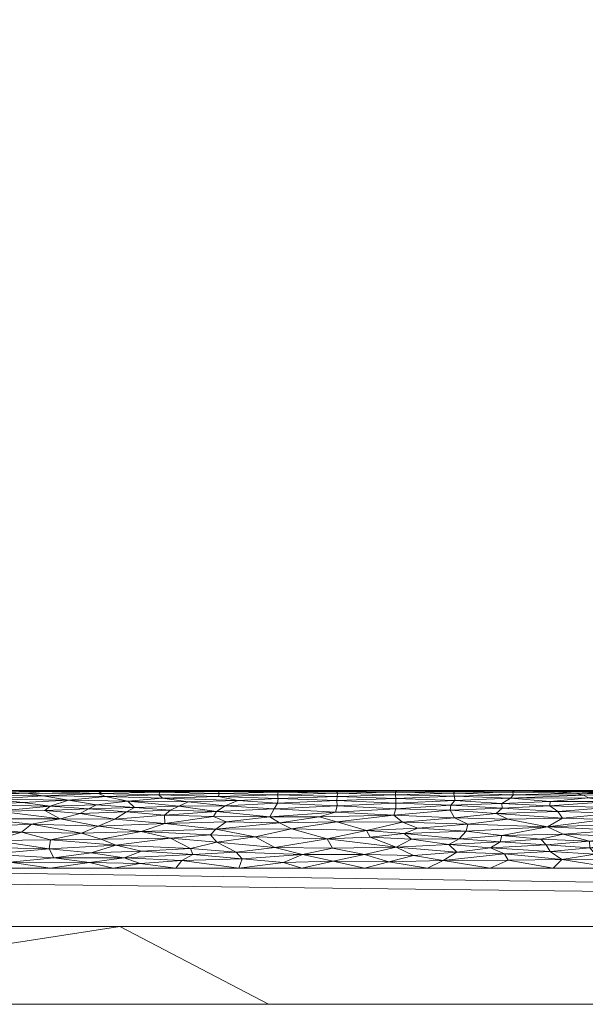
# Model space of a CAD drawing. Header units: millimetres. Extents: x -300 to 300, y 0 to 450.
# Tile 167 of 256: x 190 to 204, y 0 to 25. Entities that reach past the tile are written whole.
import ezdxf

# ---------------------------------------------------------------- set-up
doc = ezdxf.new("R2010")
doc.units = ezdxf.units.MM
doc.layers.add('A-GENM', color=13, linetype='Continuous')

# ---------------------------------------------------------------- blocks, each defined once
blk = doc.blocks.new('MODEL_CCAS0420-1080410R0 - MODEL_CCAS0420-1080410R0-453240-Preview')
at = {"layer": 'A-GENM', "lineweight": 9}
mesh = blk.add_polyface(dxfattribs=at)
corners = [(-296.159, -20, -110), (-295.657, -15.55, -110), (-294.177, -11.323, -110), (-291.793, -7.531, -110), (-288.625, -4.364, -110), (-284.831, -1.981, -110), (-280.602, -0.502, -110), (-276.147, 0, -110), (276.147, 0, -110), (280.596, -0.501, -110), (284.825, -1.978, -110), (288.619, -4.359, -110), (291.788, -7.525, -110), (294.174, -11.316, -110), (295.656, -15.545, -110), (296.159, -20, -110), (296.159, -426.171, -110), (295.658, -430.617, -110), (294.182, -434.842, -110), (291.802, -438.632, -110), (288.638, -441.797, -110), (284.848, -444.179, -110), (280.622, -445.657, -110), (276.171, -446.159, -110), (-276.171, -446.159, -110), (-280.617, -445.658, -110), (-284.842, -444.182, -110), (-288.632, -441.802, -110), (-291.797, -438.638, -110), (-294.179, -434.848, -110), (-295.657, -430.622, -110), (-296.159, -426.171, -110)]
mesh.append_faces([[corners[k] for k in face] for face in [(15, 12, 13, 14)]], dxfattribs={"vtx0": -1})
mesh.append_faces([[corners[k] for k in face] for face in [(16, 8, 15)]], dxfattribs={"vtx0": -1, "vtx1": -1})
mesh.append_faces([[corners[k] for k in face] for face in [(24, 31, 7, 8)]], dxfattribs={"vtx0": -1, "vtx1": -1, "vtx3": -1})
mesh.append_faces([[corners[k] for k in face] for face in [(31, 24, 25, 30), (18, 21, 22, 17), (17, 22, 23, 16)]], dxfattribs={"vtx0": -1, "vtx2": -1})
mesh.append_faces([[corners[k] for k in face] for face in [(0, 3, 4, 5), (0, 5, 6, 7)]], dxfattribs={"vtx0": -1, "vtx3": -1})
mesh.append_faces([[corners[k] for k in face] for face in [(28, 29, 27)]], dxfattribs={"vtx1": -1})
mesh.append_faces([[corners[k] for k in face] for face in [(25, 26, 30), (11, 12, 15, 10), (9, 10, 15, 8), (31, 0, 7)]], dxfattribs={"vtx1": -1, "vtx2": -1})
mesh.append_faces([[corners[k] for k in face] for face in [(23, 24, 8, 16)]], dxfattribs={"vtx1": -1, "vtx2": -1, "vtx3": -1})
mesh.append_faces([[corners[k] for k in face] for face in [(26, 27, 29, 30)]], dxfattribs={"vtx1": -1, "vtx3": -1})
mesh.append_faces([[corners[k] for k in face] for face in [(19, 20, 21, 18)]], dxfattribs={"vtx2": -1})
mesh.append_faces([[corners[k] for k in face] for face in [(0, 1, 2, 3)]], dxfattribs={"vtx3": -1})
mesh = blk.add_polyface(dxfattribs=at)
corners = [(279.918, 0, -2), (278.032, 0, -56), (276.147, 0, -110), (-276.147, 0, -110), (-278.032, 0, -56), (-279.918, 0, -2), (0, 0, -2)]
mesh.append_faces([[corners[k] for k in face] for face in [(6, 3, 4, 5)]], dxfattribs={"vtx0": -1})
mesh.append_faces([[corners[k] for k in face] for face in [(3, 6, 2)]], dxfattribs={"vtx0": -1, "vtx1": -1})
mesh.append_faces([[corners[k] for k in face] for face in [(1, 2, 6, 0)]], dxfattribs={"vtx1": -1})
mesh = blk.add_polyface(dxfattribs=at)
corners = [(279.918, 0, -2), (0, 0, -2), (-279.918, 0, -2), (-279.918, -0.586, -0.586), (-279.918, -2), (0, -2), (279.918, -2), (279.918, -0.586, -0.586), (-146.072, 0, -2), (-139.959, -2), (-209.938, -2), (-246.456, -2), (-73.036, 0, -2), (-212.995, 0, -2), (-69.979, -2), (-246.456, 0, -2), (146.072, -2), (139.959, 0, -2), (209.938, 0, -2), (246.456, 0, -2), (73.036, -2), (212.995, -2), (69.979, 0, -2), (246.456, -2), (-36.518, 0, -2), (-34.99, -2), (-52.485, -2), (34.99, 0, -2), (36.518, -2), (18.259, -2), (-263.187, -2), (-109.554, 0, -2), (-104.969, -2), (-122.464, -2), (263.187, 0, -2), (104.969, 0, -2), (109.554, -2), (91.295, -2), (-174.949, -2), (-179.533, 0, -2), (-162.803, 0, -2), (179.533, -2), (174.949, 0, -2), (192.444, 0, -2), (-157.454, -2), (-127.813, 0, -2), (-18.259, 0, -2), (-17.495, -2), (-229.726, 0, -2), (-228.197, -2), (229.726, -2), (228.197, 0, -2), (54.777, -2), (52.485, 0, -2), (-87.474, -2), (-91.295, 0, -2), (127.813, -2), (122.464, 0, -2), (-196.264, 0, -2), (-192.444, -2), (157.454, 0, -2), (162.803, -2), (-54.777, 0, -2), (17.495, 0, -2), (-263.187, 0, -2), (263.187, -2), (87.474, 0, -2), (196.264, -2)]
mesh.append_faces([[corners[k] for k in face] for face in [(44, 40, 38), (45, 33, 31), (46, 47, 1), (50, 51, 21), (52, 53, 28), (54, 55, 32), (56, 57, 36), (58, 59, 39), (60, 61, 42)]], dxfattribs={"vtx0": -1, "vtx1": -1})
mesh.append_faces([[corners[k] for k in face] for face in [(34, 65, 7), (30, 64, 3)]], dxfattribs={"vtx0": -1, "vtx1": -1, "vtx2": -1})
mesh.append_faces([[corners[k] for k in face] for face in [(5, 63, 1, 47), (42, 61, 41, 43), (19, 23, 65, 34), (32, 55, 31, 33), (28, 53, 27, 29), (39, 59, 38, 40), (36, 57, 35, 37), (21, 51, 18, 67), (63, 5, 29, 27), (67, 18, 43, 41), (37, 35, 66)]], dxfattribs={"vtx0": -1, "vtx2": -1})
mesh.append_faces([[corners[k] for k in face] for face in [(2, 3, 64)]], dxfattribs={"vtx1": -1})
mesh.append_faces([[corners[k] for k in face] for face in [(25, 47, 46, 24), (9, 33, 45, 8), (8, 40, 44, 9), (49, 10, 13, 48), (11, 49, 48, 15), (19, 51, 50, 23), (20, 37, 66, 22), (26, 25, 24, 62), (14, 26, 62, 12), (22, 53, 52, 20), (30, 11, 15, 64), (12, 55, 54, 14), (17, 57, 56, 16), (10, 59, 58, 13), (16, 61, 60, 17)]], dxfattribs={"vtx1": -1, "vtx3": -1})
mesh.append_faces([[corners[k] for k in face] for face in [(3, 4, 30), (65, 6, 7), (7, 0, 34)]], dxfattribs={"vtx2": -1})
mesh = blk.add_polyface(dxfattribs=at)
corners = [(-279.918, -2), (-292.651, -7.27), (-297.929, -20), (-297.929, -224.97), (-297.929, -429.94), (-292.661, -442.661), (-279.94, -447.929), (0, -447.929), (279.94, -447.929), (292.661, -442.661), (297.929, -429.94), (297.929, -224.97), (297.929, -20), (292.651, -7.27), (279.918, -2), (0, -2), (0, -3.5), (13.257, -3.5), (26.515, -3.5), (39.772, -3.5), (53.029, -3.5), (66.287, -3.5), (79.544, -3.5), (92.801, -3.5), (106.059, -3.5), (119.316, -3.5), (132.573, -3.5), (145.831, -3.5), (159.088, -3.5), (172.345, -3.5), (185.603, -3.5), (198.86, -3.5), (212.117, -3.5), (225.375, -3.5), (238.632, -3.5), (251.889, -3.5), (265.147, -3.5), (278.404, -3.5), (291.028, -7.487), (296.497, -19.511), (296.5, -32.769), (296.5, -46.026), (296.5, -59.283), (296.5, -72.541), (296.5, -85.798), (296.5, -99.055), (296.5, -112.313), (296.5, -125.57), (296.5, -138.827), (296.5, -152.085), (296.5, -165.342), (296.5, -178.599), (296.5, -191.857), (296.5, -205.114), (296.5, -218.371), (296.5, -231.629), (296.5, -244.886), (296.5, -258.143), (296.499, -271.401), (296.499, -284.658), (296.499, -297.915), (296.499, -311.173), (296.499, -324.43), (296.499, -337.687), (296.5, -350.945), (296.5, -364.202), (296.5, -377.459), (296.5, -390.717), (296.5, -403.974), (296.5, -417.231), (296.497, -430.489), (291.028, -442.513), (278.404, -446.5), (265.147, -446.5), (251.889, -446.5), (238.632, -446.5), (225.375, -446.5), (212.117, -446.5), (198.86, -446.5), (185.603, -446.5), (172.345, -446.5), (159.088, -446.5), (145.831, -446.5), (132.573, -446.5), (119.316, -446.5), (106.059, -446.5), (92.801, -446.5), (79.544, -446.5), (66.287, -446.5), (53.029, -446.5), (39.772, -446.5), (26.515, -446.5), (13.257, -446.5), (0, -446.5), (-12.926, -446.5), (-25.852, -446.5), (-38.777, -446.5), (-51.703, -446.5), (-64.629, -446.5), (-77.555, -446.5), (-90.48, -446.5), (-103.406, -446.5), (-116.332, -446.5), (-129.258, -446.5), (-142.183, -446.5), (-155.109, -446.5), (-168.035, -446.5), (-180.961, -446.5), (-193.887, -446.5), (-206.812, -446.5), (-219.738, -446.5), (-232.664, -446.5), (-245.59, -446.5), (-258.515, -446.5), (-271.441, -446.5), (-284.356, -445.968), (-294.544, -438.124), (-296.5, -425.35), (-296.5, -412.424), (-296.5, -399.498), (-296.5, -386.572), (-296.5, -373.646), (-296.5, -360.721), (-296.5, -347.795), (-296.499, -334.869), (-296.499, -321.943), (-296.499, -309.018), (-296.499, -296.092), (-296.499, -283.166), (-296.499, -270.24), (-296.5, -257.315), (-296.5, -244.389), (-296.5, -231.463), (-296.5, -218.537), (-296.5, -205.611), (-296.5, -192.686), (-296.5, -179.76), (-296.5, -166.834), (-296.5, -153.908), (-296.5, -140.983), (-296.5, -128.057), (-296.5, -115.131), (-296.5, -102.205), (-296.5, -89.28), (-296.5, -76.354), (-296.5, -63.428), (-296.5, -50.502), (-296.5, -37.576), (-296.5, -24.651), (-294.544, -11.876), (-284.356, -4.032), (-271.441, -3.5), (-258.515, -3.5), (-245.59, -3.5), (-232.664, -3.5), (-219.738, -3.5), (-206.812, -3.5), (-193.887, -3.5), (-180.961, -3.5), (-168.035, -3.5), (-155.109, -3.5), (-142.183, -3.5), (-129.258, -3.5), (-116.332, -3.5), (-103.406, -3.5), (-90.48, -3.5), (-77.555, -3.5), (-64.629, -3.5), (-51.703, -3.5), (-38.777, -3.5), (-25.852, -3.5), (-12.926, -3.5), (-294.538, -438.129), (-294.547, -438.108)]
mesh.append_faces([[corners[k] for k in face] for face in [(116, 172, 173)]])
mesh.append_faces([[corners[k] for k in face] for face in [(118, 4, 117), (6, 115, 5), (115, 6, 114), (7, 104, 6), (1, 150, 0), (151, 0, 150)]], dxfattribs={"vtx0": -1, "vtx1": -1})
mesh.append_faces([[corners[k] for k in face] for face in [(4, 124, 125), (7, 99, 100), (2, 148, 149), (149, 1, 2), (2, 141, 142), (0, 151, 152), (0, 160, 161, 15), (15, 165, 166), (15, 170, 171), (8, 81, 82, 7), (8, 72, 73), (11, 61, 62, 10), (12, 46, 47, 11), (38, 13, 14, 37), (13, 38, 39, 12)]], dxfattribs={"vtx0": -1, "vtx2": -1})
mesh.append_faces([[corners[k] for k in face] for face in [(4, 118, 119, 120), (4, 120, 121, 122), (3, 128, 129, 130), (3, 130, 131, 132), (3, 138, 139, 140), (0, 154, 155, 156), (0, 156, 157, 158), (15, 161, 162, 163), (15, 163, 164, 165), (8, 73, 74, 75), (7, 86, 87, 88), (7, 83, 84, 85), (10, 68, 69, 70), (11, 55, 56, 57), (14, 28, 29, 30), (14, 32, 33, 34), (15, 19, 20, 21), (12, 44, 45, 46), (11, 49, 50, 51), (11, 47, 48, 49), (12, 39, 40, 41)]], dxfattribs={"vtx0": -1, "vtx3": -1})
mesh.append_faces([[corners[k] for k in face] for face in [(123, 124, 4, 122), (127, 128, 3, 126), (113, 114, 6, 112), (111, 112, 6, 110), (109, 110, 6, 108), (107, 108, 6, 106), (96, 97, 7, 95), (105, 106, 6, 104), (103, 104, 7, 102), (101, 102, 7, 100), (98, 99, 7, 97), (94, 95, 7, 93), (135, 136, 3, 134), (137, 138, 3, 136), (133, 134, 3, 132), (145, 146, 2, 144), (147, 148, 2, 146), (143, 144, 2, 142), (149, 150, 1), (153, 154, 0, 152), (159, 160, 0, 158), (169, 170, 15, 168), (167, 168, 15, 166), (78, 79, 8, 77), (80, 81, 8, 79), (76, 77, 8, 75), (91, 92, 7, 90), (89, 90, 7, 88), (85, 86, 7), (82, 83, 7), (67, 68, 10, 66), (65, 66, 10, 64), (60, 61, 11, 59), (58, 59, 11, 57), (63, 64, 10, 62), (54, 55, 11, 53), (26, 27, 15, 25), (31, 32, 14, 30), (16, 17, 15, 171), (18, 19, 15, 17), (24, 25, 15, 23), (22, 23, 15, 21), (34, 35, 14), (52, 53, 11, 51), (36, 37, 14, 35), (42, 43, 12, 41), (43, 44, 12), (92, 93, 7)]], dxfattribs={"vtx1": -1, "vtx2": -1})
mesh.append_faces([[corners[k] for k in face] for face in [(3, 4, 125, 126), (2, 3, 140, 141), (71, 72, 8, 9), (70, 71, 9, 10), (27, 28, 14, 15)]], dxfattribs={"vtx1": -1, "vtx3": -1})
mesh.append_faces([[corners[k] for k in face] for face in [(4, 173, 117), (115, 172, 5)]], dxfattribs={"vtx2": -1})
mesh = blk.add_polyface(dxfattribs=at)
corners = [(-204.517, -4.193, -0.131), (-205.334, -4.317, -0.181), (-203.834, -4.376, -0.209), (-205.996, -5.45, -1.555), (-204.836, -5.462, -1.611), (-204.154, -5.431, -1.479), (-203.432, -4.565, -0.312), (-203.818, -4.783, -0.467), (-202.42, -4.756, -0.446), (-206.223, -5.287, -1.102), (-204.49, -5.312, -1.153), (-205.059, -5.217, -0.975), (-205.003, -5.058, -0.746), (-203.702, -4.959, -0.631), (-205.189, -4.913, -0.584), (-203.265, -4.248, -0.152), (-205.197, -3.717, -0.013), (-204.664, -3.863, -0.037), (-203.808, -3.724, -0.014), (-205.655, -5.382, -1.323), (-203.5, -5.215, -0.971), (-204.359, -5.38, -1.316), (-202.485, -5.301, -1.131), (-203.607, -5.468, -1.644), (-202.58, -5.489, -1.783), (-204.455, -5.486, -1.761), (-204.073, -5.5, -2), (-205.725, -3.975, -0.062), (-204.523, -4.025, -0.076), (-205.235, -4.474, -0.259), (-203.493, -5.104, -0.805), (-202.114, -4.902, -0.574), (-204.916, -4.748, -0.439), (-205.462, -4.635, -0.357), (-203.401, -4.1, -0.098), (-206.34, -5.489, -1.788), (-203.581, -3.5), (-205.197, -3.5), (-205.67, -4.177, -0.125), (-202.538, -5.451, -1.56), (-205.584, -5.5, -2), (-202.56, -5.388, -1.338), (-203.502, -3.929, -0.051), (-202.328, -3.868, -0.038), (-202.423, -3.709, -0.012)]
mesh.append_faces([[corners[k] for k in face] for face in [(0, 1, 2), (3, 4, 5), (6, 7, 8), (9, 10, 11), (12, 13, 14), (2, 15, 0), (16, 17, 18), (5, 19, 3), (10, 20, 11), (21, 10, 19), (10, 21, 22), (5, 4, 23), (24, 25, 26), (10, 22, 20), (17, 27, 28), (29, 6, 2), (13, 12, 30), (31, 7, 13), (7, 32, 14), (6, 29, 33), (7, 14, 13), (0, 34, 28), (11, 30, 12), (30, 11, 20), (4, 35, 25), (16, 18, 37), (33, 32, 6), (6, 32, 7), (2, 1, 29), (1, 0, 38), (28, 38, 0), (23, 4, 25), (24, 23, 25), (5, 23, 39), (19, 5, 21), (41, 21, 5), (28, 34, 42), (17, 28, 42), (42, 43, 18), (42, 18, 17), (36, 18, 44), (0, 15, 34)]], dxfattribs={"vtx0": -1, "vtx1": -1, "vtx2": -1})
mesh.append_faces([[corners[k] for k in face] for face in [(25, 40, 26)]], dxfattribs={"vtx0": -1, "vtx2": -1})
mesh.append_faces([[corners[k] for k in face] for face in [(36, 37, 18)]], dxfattribs={"vtx1": -1, "vtx2": -1})
mesh = blk.add_polyface(dxfattribs=at)
corners = [(-202.485, -5.301, -1.131), (-204.359, -5.38, -1.316), (-202.56, -5.388, -1.338), (-203.5, -5.215, -0.971), (-202.264, -5.162, -0.887), (-203.493, -5.104, -0.805), (-201.021, -5.424, -1.452), (-201.043, -5.347, -1.232), (-202.538, -5.451, -1.56), (-202.328, -3.868, -0.038), (-201.969, -4.023, -0.075), (-201.105, -3.907, -0.046), (-202.269, -5.042, -0.726), (-202.114, -4.902, -0.574), (-203.702, -4.959, -0.631), (-200.758, -3.7, -0.011), (-201.965, -3.5), (-202.423, -3.709, -0.012), (-201.056, -5.238, -1.01), (-200.948, -5.117, -0.823), (-200.932, -4.988, -0.663), (-203.818, -4.783, -0.467), (-202.42, -4.756, -0.446), (-204.154, -5.431, -1.479), (-202.58, -5.489, -1.783), (-204.073, -5.5, -2), (-202.561, -5.5, -2), (-201.049, -5.474, -1.673), (-203.607, -5.468, -1.644), (-200.824, -5.494, -1.839), (-201.049, -5.5, -2), (-200.899, -4.105, -0.1), (-202.223, -4.179, -0.126), (-201.048, -4.796, -0.478), (-201.387, -4.63, -0.354), (-203.432, -4.565, -0.312), (-201.164, -4.258, -0.156), (-202.26, -4.34, -0.192), (-201.342, -4.449, -0.246), (-203.401, -4.1, -0.098), (-203.265, -4.248, -0.152), (-203.502, -3.929, -0.051), (-203.808, -3.724, -0.014), (-203.834, -4.376, -0.209), (-203.581, -3.5)]
mesh.append_faces([[corners[k] for k in face] for face in [(0, 1, 2), (3, 4, 5), (6, 7, 2), (2, 7, 0), (8, 6, 2), (9, 10, 11), (12, 13, 14), (15, 16, 17), (4, 18, 19), (12, 20, 13), (21, 13, 22), (8, 2, 23), (24, 27, 8), (6, 8, 27), (28, 24, 8), (18, 4, 0), (29, 24, 26), (18, 0, 7), (31, 10, 32), (4, 19, 12), (22, 13, 33), (33, 34, 22), (34, 35, 22), (36, 37, 38), (35, 34, 38), (5, 4, 12), (4, 3, 0), (14, 5, 12), (17, 9, 15), (37, 35, 38), (39, 40, 32), (31, 32, 36), (39, 10, 41), (42, 9, 17), (41, 10, 9), (37, 36, 32), (40, 37, 32), (35, 37, 43), (24, 29, 27), (10, 39, 32), (37, 40, 43)]], dxfattribs={"vtx0": -1, "vtx1": -1, "vtx2": -1})
mesh.append_faces([[corners[k] for k in face] for face in [(24, 25, 26), (29, 26, 30)]], dxfattribs={"vtx0": -1, "vtx2": -1})
mesh.append_faces([[corners[k] for k in face] for face in [(16, 44, 17)]], dxfattribs={"vtx1": -1, "vtx2": -1})
mesh = blk.add_polyface(dxfattribs=at)
corners = [(-199.713, -4.68, -0.389), (-201.048, -4.796, -0.478), (-199.485, -4.863, -0.536), (-201.342, -4.449, -0.246), (-200.099, -4.525, -0.288), (-199.748, -4.388, -0.215), (-199.541, -5.295, -1.118), (-201.043, -5.347, -1.232), (-199.529, -5.388, -1.339), (-201.049, -5.474, -1.673), (-200.824, -5.494, -1.839), (-199.559, -5.489, -1.786), (-199.538, -5.5, -2), (-201.021, -5.424, -1.452), (-199.529, -5.453, -1.566), (-199.538, -5.175, -0.907), (-201.056, -5.238, -1.01), (-200.948, -5.117, -0.823), (-200.932, -4.988, -0.663), (-202.269, -5.042, -0.726), (-200.899, -4.105, -0.1), (-201.164, -4.258, -0.156), (-199.943, -4.243, -0.15), (-199.534, -5.027, -0.707), (-198.022, -4.689, -0.395), (-201.387, -4.63, -0.354), (-198.874, -4.295, -0.172), (-198.783, -4.47, -0.257), (-199.55, -4.039, -0.08), (-202.114, -4.902, -0.574), (-198.486, -5.496, -1.86), (-199.99, -3.828, -0.03), (-200.758, -3.7, -0.011), (-201.105, -3.907, -0.046), (-199.357, -3.66, -0.007), (-200.349, -3.5), (-198.735, -3.855, -0.035), (-198.734, -3.5), (-201.969, -4.023, -0.075), (-202.328, -3.868, -0.038), (-201.049, -5.5, -2), (-201.965, -3.5)]
mesh.append_faces([[corners[k] for k in face] for face in [(35, 34, 37), (12, 10, 40), (41, 32, 35)]], dxfattribs={"vtx0": -1, "vtx1": -1})
mesh.append_faces([[corners[k] for k in face] for face in [(0, 1, 2), (3, 4, 5), (6, 7, 8), (9, 10, 11), (11, 10, 12), (13, 14, 8), (15, 16, 6), (16, 15, 17), (17, 18, 19), (20, 21, 22), (14, 13, 9), (13, 8, 7), (11, 14, 9), (16, 7, 6), (23, 18, 17), (2, 1, 18), (0, 2, 24), (0, 4, 25), (5, 26, 22), (4, 0, 27), (28, 22, 26), (20, 22, 28), (23, 17, 15), (2, 18, 23), (29, 18, 1), (0, 25, 1), (12, 30, 11), (31, 32, 33), (32, 34, 35), (31, 28, 36), (34, 32, 31), (28, 33, 20), (38, 20, 33), (33, 32, 39), (5, 21, 3), (5, 4, 27), (25, 4, 3), (5, 22, 21), (27, 26, 5), (28, 31, 33), (34, 31, 36)]], dxfattribs={"vtx0": -1, "vtx1": -1, "vtx2": -1})
mesh = blk.add_polyface(dxfattribs=at)
corners = [(-197.987, -4.941, -0.612), (-199.534, -5.027, -0.707), (-198.032, -5.104, -0.805), (-199.529, -5.388, -1.339), (-199.529, -5.453, -1.566), (-198.04, -5.424, -1.452), (-196.513, -5.451, -1.56), (-196.497, -5.388, -1.337), (-197.774, -4.254, -0.155), (-198.783, -4.47, -0.257), (-196.86, -4.507, -0.278), (-199.538, -5.175, -0.907), (-197.138, -3.851, -0.035), (-197.926, -3.676, -0.009), (-198.735, -3.855, -0.035), (-199.559, -5.489, -1.786), (-198.009, -5.474, -1.673), (-198.486, -5.496, -1.86), (-199.538, -5.5, -2), (-198.026, -5.5, -2), (-199.541, -5.295, -1.118), (-198.026, -5.345, -1.227), (-198.024, -5.238, -1.01), (-196.514, -5.295, -1.117), (-197.565, -4.819, -0.497), (-196.297, -4.817, -0.496), (-198.022, -4.689, -0.395), (-199.713, -4.68, -0.389), (-199.357, -3.66, -0.007), (-199.485, -4.863, -0.536), (-198.734, -3.5), (-197.118, -3.5), (-197.27, -5.494, -1.839), (-196.514, -5.5, -2), (-196.512, -5.48, -1.717), (-196.414, -5.023, -0.702), (-196.495, -5.172, -0.902), (-199.55, -4.039, -0.08), (-197.913, -4.014, -0.073), (-196.551, -4.666, -0.379), (-196.432, -4.035, -0.078), (-196.654, -3.649, -0.006), (-198.874, -4.295, -0.172)]
mesh.append_faces([[corners[k] for k in face] for face in [(30, 13, 31), (33, 32, 19)]], dxfattribs={"vtx0": -1, "vtx1": -1})
mesh.append_faces([[corners[k] for k in face] for face in [(0, 1, 2), (3, 4, 5), (6, 7, 5), (8, 9, 10), (11, 2, 1), (12, 13, 14), (15, 16, 4), (20, 21, 22), (21, 23, 22), (24, 0, 25), (26, 9, 27), (14, 13, 28), (1, 0, 29), (4, 16, 5), (3, 21, 20), (11, 20, 22), (19, 32, 17), (17, 16, 15), (6, 5, 16), (21, 5, 7), (16, 32, 34), (5, 21, 3), (35, 0, 2), (2, 11, 22), (22, 36, 2), (24, 29, 0), (26, 10, 9), (37, 8, 38), (30, 28, 13), (26, 24, 39), (38, 40, 12), (26, 39, 10), (16, 17, 32), (14, 38, 12), (41, 31, 13), (38, 14, 37), (8, 40, 38), (29, 24, 26), (42, 9, 8), (37, 42, 8), (12, 41, 13)]], dxfattribs={"vtx0": -1, "vtx1": -1, "vtx2": -1})
mesh.append_faces([[corners[k] for k in face] for face in [(17, 18, 19)]], dxfattribs={"vtx0": -1, "vtx2": -1})
mesh = blk.add_polyface(dxfattribs=at)
corners = [(-196.86, -4.507, -0.278), (-195.919, -4.304, -0.176), (-197.774, -4.254, -0.155), (-196.495, -5.172, -0.902), (-198.024, -5.238, -1.01), (-196.514, -5.295, -1.117), (-196.512, -5.48, -1.717), (-197.27, -5.494, -1.839), (-195.742, -5.494, -1.838), (-196.497, -5.388, -1.337), (-194.978, -5.344, -1.225), (-196.414, -5.023, -0.702), (-195.155, -5.106, -0.807), (-196.297, -4.817, -0.496), (-195.174, -4.689, -0.395), (-196.551, -4.666, -0.379), (-194.978, -5.473, -1.672), (-194.226, -5.494, -1.837), (-196.513, -5.451, -1.56), (-194.938, -4.168, -0.122), (-194.777, -4.354, -0.199), (-196.432, -4.035, -0.078), (-196.514, -5.5, -2), (-195.003, -5.5, -2), (-195.001, -5.423, -1.45), (-198.026, -5.345, -1.227), (-195.475, -5.238, -1.01), (-198.032, -5.104, -0.805), (-197.987, -4.941, -0.612), (-194.928, -4.96, -0.632), (-194.914, -4.502, -0.275), (-195.438, -3.913, -0.047), (-194.037, -3.696, -0.011), (-195.502, -3.5), (-195.587, -3.739, -0.016), (-194.851, -4.828, -0.505), (-197.138, -3.851, -0.035), (-196.654, -3.649, -0.006), (-198.009, -5.474, -1.673), (-194.201, -5.204, -0.953), (-197.565, -4.819, -0.497), (-194.263, -4.004, -0.07), (-197.118, -3.5), (-194.323, -3.847, -0.034)]
mesh.append_faces([[corners[k] for k in face] for face in [(42, 37, 33)]], dxfattribs={"vtx0": -1, "vtx1": -1})
mesh.append_faces([[corners[k] for k in face] for face in [(0, 1, 2), (3, 4, 5), (6, 7, 8), (5, 9, 10), (11, 3, 12), (13, 14, 15), (16, 8, 17), (18, 6, 16), (19, 1, 20), (21, 2, 1), (7, 22, 8), (8, 23, 17), (24, 18, 16), (5, 25, 9), (18, 24, 9), (12, 3, 26), (26, 3, 5), (11, 27, 3), (13, 28, 11), (29, 13, 11), (10, 9, 24), (12, 29, 11), (0, 30, 1), (20, 1, 30), (1, 19, 21), (19, 31, 21), (32, 33, 34), (15, 30, 0), (13, 29, 35), (30, 15, 14), (31, 36, 21), (37, 36, 34), (16, 6, 8), (38, 6, 18), (13, 35, 14), (10, 26, 5), (12, 26, 39), (15, 40, 13), (19, 41, 31), (36, 31, 34), (34, 31, 43), (33, 37, 34)]], dxfattribs={"vtx0": -1, "vtx1": -1, "vtx2": -1})
mesh.append_faces([[corners[k] for k in face] for face in [(8, 22, 23)]], dxfattribs={"vtx0": -1, "vtx2": -1})
mesh = blk.add_polyface(dxfattribs=at)
corners = [(-192.711, -5.494, -1.841), (-193.449, -5.48, -1.716), (-194.226, -5.494, -1.837), (-195.001, -5.423, -1.45), (-193.45, -5.387, -1.336), (-194.978, -5.344, -1.225), (-193.474, -5.451, -1.558), (-194.263, -4.004, -0.07), (-193.749, -4.274, -0.163), (-192.345, -4.088, -0.095), (-193, -3.933, -0.052), (-193.543, -5.302, -1.133), (-195.475, -5.238, -1.01), (-193.597, -4.646, -0.365), (-195.174, -4.689, -0.395), (-194.851, -4.828, -0.505), (-195.003, -5.5, -2), (-193.491, -5.5, -2), (-194.978, -5.473, -1.672), (-191.979, -5.474, -1.678), (-194.201, -5.204, -0.953), (-192.647, -5.218, -0.975), (-194.323, -3.847, -0.034), (-192.553, -3.767, -0.02), (-194.037, -3.696, -0.011), (-192.968, -3.623, -0.004), (-192.078, -5.343, -1.223), (-193.961, -5.096, -0.794), (-192.825, -5.063, -0.752), (-194.777, -4.354, -0.199), (-192.991, -4.445, -0.244), (-194.914, -4.502, -0.275), (-193.595, -4.866, -0.539), (-192.313, -4.759, -0.448), (-193.75, -4.991, -0.666), (-192.616, -4.947, -0.619), (-194.928, -4.96, -0.632), (-195.155, -5.106, -0.807), (-194.938, -4.168, -0.122), (-195.438, -3.913, -0.047), (-195.502, -3.5), (-193.887, -3.5), (-195.587, -3.739, -0.016), (-192.271, -3.5)]
mesh.append_faces([[corners[k] for k in face] for face in [(40, 24, 41), (41, 25, 43)]], dxfattribs={"vtx0": -1, "vtx1": -1})
mesh.append_faces([[corners[k] for k in face] for face in [(0, 1, 2), (3, 4, 5), (3, 6, 4), (7, 8, 9), (10, 7, 9), (11, 5, 4), (5, 11, 12), (13, 14, 15), (3, 18, 6), (1, 18, 2), (1, 19, 6), (17, 0, 2), (20, 12, 11), (21, 20, 11), (22, 23, 24), (23, 25, 24), (26, 11, 4), (27, 21, 28), (29, 30, 8), (13, 30, 31), (14, 13, 31), (32, 33, 13), (28, 34, 27), (28, 35, 34), (27, 34, 36), (36, 32, 15), (18, 1, 6), (13, 15, 32), (34, 32, 36), (32, 34, 35), (27, 36, 37), (37, 20, 27), (21, 27, 20), (8, 7, 38), (30, 29, 31), (38, 29, 8), (22, 39, 7), (22, 7, 10), (42, 22, 24), (24, 25, 41), (22, 10, 23)]], dxfattribs={"vtx0": -1, "vtx1": -1, "vtx2": -1})
mesh.append_faces([[corners[k] for k in face] for face in [(2, 16, 17)]], dxfattribs={"vtx0": -1, "vtx2": -1})
mesh = blk.add_polyface(dxfattribs=at)
corners = [(-193.474, -5.451, -1.558), (-191.893, -5.423, -1.45), (-193.45, -5.387, -1.336), (-190.469, -5.474, -1.676), (-191.979, -5.474, -1.678), (-191.223, -5.494, -1.841), (-192.647, -5.218, -0.975), (-192.078, -5.343, -1.223), (-191.127, -5.244, -1.021), (-192.991, -4.445, -0.244), (-193.597, -4.646, -0.365), (-191.89, -4.58, -0.321), (-192.968, -3.623, -0.004), (-192.553, -3.767, -0.02), (-191.663, -3.645, -0.006), (-191.636, -5.023, -0.703), (-190.514, -4.981, -0.655), (-191.427, -4.903, -0.574), (-191.979, -5.5, -2), (-192.711, -5.494, -1.841), (-193.491, -5.5, -2), (-190.467, -5.357, -1.257), (-190.468, -5.5, -2), (-190.653, -5.094, -0.792), (-191.842, -5.132, -0.843), (-192.616, -4.947, -0.619), (-192.313, -4.759, -0.448), (-191.463, -4.399, -0.22), (-190.659, -4.231, -0.146), (-191.964, -4.247, -0.152), (-190.632, -3.994, -0.067), (-192.345, -4.088, -0.095), (-190.745, -3.763, -0.02), (-191.711, -3.896, -0.044), (-193, -3.933, -0.052), (-193.543, -5.302, -1.133), (-190.911, -4.766, -0.453), (-193.595, -4.866, -0.539), (-193.749, -4.274, -0.163), (-193.449, -5.48, -1.716), (-192.825, -5.063, -0.752), (-190.655, -3.5), (-192.271, -3.5)]
mesh.append_faces([[corners[k] for k in face] for face in [(22, 5, 18)]], dxfattribs={"vtx0": -1, "vtx1": -1})
mesh.append_faces([[corners[k] for k in face] for face in [(0, 1, 2), (3, 4, 5), (6, 7, 8), (9, 10, 11), (12, 13, 14), (15, 16, 17), (18, 5, 19), (1, 0, 4), (1, 4, 3), (7, 1, 21), (19, 5, 4), (23, 15, 24), (25, 15, 17), (10, 26, 11), (27, 9, 11), (27, 28, 29), (28, 30, 31), (32, 13, 33), (34, 33, 13), (35, 7, 6), (1, 7, 2), (8, 7, 21), (24, 8, 23), (11, 26, 36), (33, 31, 30), (29, 28, 31), (27, 29, 9), (37, 25, 26), (36, 26, 17), (31, 38, 29), (9, 29, 38), (4, 39, 19), (17, 26, 25), (24, 15, 40), (40, 6, 24), (8, 24, 6), (40, 15, 25), (31, 33, 34), (14, 13, 32), (42, 12, 14)]], dxfattribs={"vtx0": -1, "vtx1": -1, "vtx2": -1})
mesh.append_faces([[corners[k] for k in face] for face in [(14, 41, 42)]], dxfattribs={"vtx0": -1, "vtx2": -1})
mesh.append_faces([[corners[k] for k in face] for face in [(20, 18, 19)]], dxfattribs={"vtx1": -1, "vtx2": -1})
mesh = blk.add_polyface(dxfattribs=at)
corners = [(-191.89, -4.58, -0.321), (-190.172, -4.631, -0.355), (-191.463, -4.399, -0.22), (-189.213, -4.208, -0.136), (-188.618, -4.036, -0.079), (-190.632, -3.994, -0.067), (-190.653, -5.094, -0.792), (-189.316, -4.963, -0.636), (-190.514, -4.981, -0.655), (-189.947, -5.19, -0.931), (-188.726, -5.13, -0.841), (-189.919, -4.427, -0.234), (-190.467, -5.357, -1.257), (-189.16, -5.271, -1.071), (-191.127, -5.244, -1.021), (-188.853, -5.38, -1.316), (-190.049, -5.428, -1.467), (-191.223, -5.494, -1.841), (-189.561, -5.493, -1.828), (-190.469, -5.474, -1.676), (-191.893, -5.423, -1.45), (-188.232, -3.679, -0.009), (-189.624, -3.657, -0.007), (-189.098, -3.858, -0.036), (-190.911, -4.766, -0.453), (-188.888, -4.769, -0.456), (-188.453, -4.364, -0.203), (-190.468, -5.5, -2), (-188.956, -5.5, -2), (-187.883, -5.49, -1.798), (-188.956, -5.466, -1.633), (-188.065, -5.436, -1.496), (-188.531, -4.552, -0.304), (-190.659, -4.231, -0.146), (-190.745, -3.763, -0.02), (-189.039, -3.5), (-190.655, -3.5), (-191.663, -3.645, -0.006), (-191.427, -4.903, -0.574), (-191.636, -5.023, -0.703), (-191.711, -3.896, -0.044)]
mesh.append_faces([[corners[k] for k in face] for face in [(36, 22, 35)]], dxfattribs={"vtx0": -1, "vtx1": -1})
mesh.append_faces([[corners[k] for k in face] for face in [(0, 1, 2), (3, 4, 5), (6, 7, 8), (9, 10, 6), (1, 11, 2), (10, 7, 6), (12, 13, 14), (13, 12, 15), (12, 16, 15), (17, 18, 19), (20, 19, 16), (21, 22, 23), (24, 25, 1), (11, 26, 3), (17, 27, 18), (28, 29, 18), (18, 30, 19), (19, 30, 16), (31, 15, 16), (20, 16, 12), (31, 16, 30), (14, 9, 6), (7, 25, 24), (25, 32, 1), (11, 1, 32), (26, 11, 32), (11, 33, 2), (33, 11, 3), (5, 23, 34), (35, 22, 21), (22, 36, 37), (5, 33, 3), (5, 4, 23), (38, 8, 24), (0, 24, 1), (23, 22, 34), (14, 13, 9), (10, 9, 13), (6, 8, 39), (24, 8, 7), (34, 40, 5), (37, 34, 22)]], dxfattribs={"vtx0": -1, "vtx1": -1, "vtx2": -1})
mesh.append_faces([[corners[k] for k in face] for face in [(18, 27, 28)]], dxfattribs={"vtx0": -1, "vtx2": -1})
mesh = blk.add_polyface(dxfattribs=at)
corners = [(0, -113.079, -5), (74.359, -113.079, -5), (148.718, -113.079, -5), (223.077, -113.079, -5), (294.5, -132.968, -5), (294.499, -81.318, -5), (294.499, -29.667, -5), (258.762, -5.5, -5), (206.609, -5.5, -5), (154.956, -5.5, -5), (103.303, -5.5, -5), (51.652, -5.5, -5), (0, -5.5, -5), (-59.752, -5.5, -5), (-119.504, -5.5, -5), (-179.256, -5.5, -5), (-239.009, -5.5, -5), (-294.499, -25.775, -5), (-289.1, -8.453, -5), (-294.499, -73.214, -5), (-294.5, -132.968, -5), (-275.116, -113.088, -5), (-244.547, -113.079, -5), (-213.979, -113.079, -5), (-183.41, -113.079, -5), (-152.842, -113.079, -5), (-122.274, -113.079, -5), (-91.705, -113.079, -5), (-61.137, -113.079, -5), (-30.568, -113.079, -5), (-119.5, -65, -5), (-114.374, -52.626, -5), (-102, -47.5, -5), (-89.626, -52.626, -5), (-84.5, -65, -5), (-89.626, -77.374, -5), (-102, -82.5, -5), (-114.374, -77.374, -5), (17.5, -65, -5), (12.374, -77.374, -5), (0, -82.5, -5), (-12.374, -77.374, -5), (-17.5, -65, -5), (-12.374, -52.626, -5), (0, -47.5, -5), (12.374, -52.626, -5), (119.5, -65, -5), (114.374, -77.374, -5), (102, -82.5, -5), (89.626, -77.374, -5), (84.5, -65, -5), (89.626, -52.626, -5), (102, -47.5, -5), (114.374, -52.626, -5), (-290.42, -24.284, -5)]
mesh.append_faces([[corners[k] for k in face] for face in [(18, 17, 54)]])
mesh.append_faces([[corners[k] for k in face] for face in [(32, 14, 31), (42, 29, 41), (50, 1, 49), (8, 3, 7), (53, 10, 52)]], dxfattribs={"vtx0": -1, "vtx1": -1})
mesh.append_faces([[corners[k] for k in face] for face in [(13, 34, 42, 43)]], dxfattribs={"vtx0": -1, "vtx1": -1, "vtx3": -1})
mesh.append_faces([[corners[k] for k in face] for face in [(30, 24, 25, 37), (16, 22, 23, 15), (35, 27, 28, 34), (37, 25, 26, 36), (36, 26, 27, 35), (31, 14, 15, 30), (13, 33, 34), (0, 40, 41, 29), (11, 50, 51, 10), (12, 44, 45, 11), (10, 51, 52)]], dxfattribs={"vtx0": -1, "vtx2": -1})
mesh.append_faces([[corners[k] for k in face] for face in [(19, 21, 22, 16), (15, 23, 24, 30), (11, 45, 38, 50)]], dxfattribs={"vtx0": -1, "vtx2": -1, "vtx3": -1})
mesh.append_faces([[corners[k] for k in face] for face in [(20, 21, 19)]], dxfattribs={"vtx1": -1})
mesh.append_faces([[corners[k] for k in face] for face in [(47, 48, 2)]], dxfattribs={"vtx1": -1, "vtx2": -1})
mesh.append_faces([[corners[k] for k in face] for face in [(28, 29, 42, 34), (38, 39, 1, 50), (46, 47, 2, 9)]], dxfattribs={"vtx1": -1, "vtx2": -1, "vtx3": -1})
mesh.append_faces([[corners[k] for k in face] for face in [(13, 14, 32, 33), (12, 13, 43, 44), (39, 40, 0, 1), (48, 49, 1, 2), (2, 3, 8, 9), (53, 46, 9, 10)]], dxfattribs={"vtx1": -1, "vtx3": -1})
mesh.append_faces([[corners[k] for k in face] for face in [(16, 54, 19), (5, 6, 7)]], dxfattribs={"vtx2": -1})
mesh.append_faces([[corners[k] for k in face] for face in [(3, 4, 5, 7)]], dxfattribs={"vtx2": -1, "vtx3": -1})
mesh = blk.add_polyface(dxfattribs=at)
corners = [(-194.194, -5.5, -5), (-190.46, -5.5, -5), (-193.491, -5.5, -2), (-197.929, -5.5, -5), (-212.867, -5.5, -5), (-209.133, -5.5, -5), (-211.631, -5.5, -2), (-270.222, -16.905, -5), (-266.754, -15.637, -5), (-278.144, -5.5, -2), (-273.69, -18.172, -5), (-223.724, -5.5, -2), (-227.805, -5.5, -5), (-224.071, -5.5, -5), (-220.336, -5.5, -5), (-289.496, -8.773, -2), (-277.159, -19.439, -5), (-283.82, -7.137, -2), (-216.602, -5.5, -5), (-217.677, -5.5, -2), (-263.286, -14.37, -5), (-272.097, -5.5, -2), (-260.004, -5.5, -2), (-259.818, -13.103, -5), (-256.35, -11.836, -5), (-252.882, -10.569, -5), (-239.009, -5.5, -5), (-235.817, -5.5, -2), (-241.864, -5.5, -2), (-199.538, -5.5, -2), (-187.444, -5.5, -2), (-245.945, -8.034, -5), (-242.477, -6.767, -5), (-247.91, -5.5, -2), (-249.413, -9.302, -5), (-186.725, -5.5, -5), (-182.991, -5.5, -5), (-253.957, -5.5, -2), (-181.398, -5.5, -2), (-229.771, -5.5, -2), (-205.398, -5.5, -5), (-201.663, -5.5, -5), (-205.584, -5.5, -2), (-266.05, -5.5, -2), (-235.274, -5.5, -5), (-231.54, -5.5, -5), (-291.997, -14.093, -2), (-280.627, -20.706, -5)]
mesh.append_faces([[corners[k] for k in face] for face in [(15, 16, 17), (29, 3, 2), (37, 34, 33), (39, 12, 11), (21, 20, 43), (6, 5, 42), (33, 32, 28)]], dxfattribs={"vtx0": -1, "vtx1": -1})
mesh.append_faces([[corners[k] for k in face] for face in [(26, 27, 28), (1, 30, 2), (36, 38, 30), (14, 19, 11), (25, 37, 22), (4, 6, 19), (39, 45, 12), (37, 25, 34), (29, 41, 3)]], dxfattribs={"vtx0": -1, "vtx2": -1})
mesh.append_faces([[corners[k] for k in face] for face in [(11, 12, 13, 14), (22, 23, 24, 25), (30, 1, 35, 36)]], dxfattribs={"vtx0": -1, "vtx3": -1})
mesh.append_faces([[corners[k] for k in face] for face in [(0, 1, 2, 3), (4, 5, 6), (7, 8, 9, 10), (18, 4, 19, 14), (8, 20, 21), (31, 32, 33, 34), (40, 41, 42, 5), (20, 23, 43), (32, 26, 28), (22, 43, 23), (44, 45, 27, 26), (29, 42, 41), (9, 17, 10), (21, 9, 8), (15, 46, 47), (39, 27, 45)]], dxfattribs={"vtx1": -1, "vtx2": -1})

msp = doc.modelspace()

# ---------------------------------------------------------------- block references
at = {"layer": 'A-GENM', "lineweight": 9, "rotation": 180}
msp.add_blockref('MODEL_CCAS0420-1080410R0 - MODEL_CCAS0420-1080410R0-453240-Preview', (0, 0, 850), dxfattribs=at)

doc.saveas('drawing.dxf')
